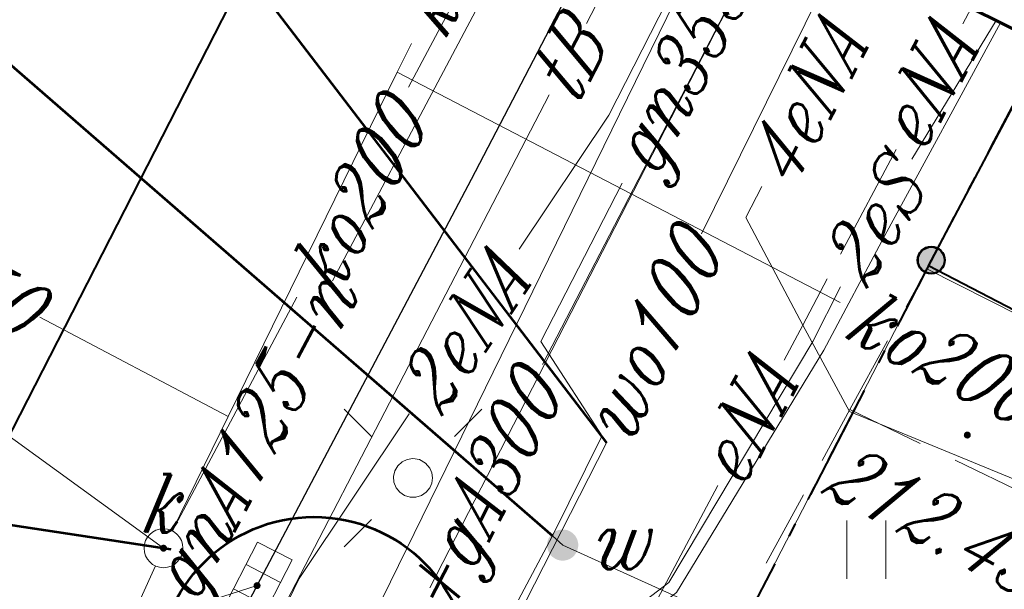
# Model space of a CAD drawing. Header units: millimetres. Extents: x -368 to -158, y 9368 to 9578.
# Tile 35 of 48: x -297 to -284, y 9550 to 9557. Entities that reach past the tile are written whole.
import ezdxf
from ezdxf.enums import TextEntityAlignment as Align

# ---------------------------------------------------------------- set-up
doc = ezdxf.new("R2010")
doc.units = ezdxf.units.MM
for name, pattern in [('Rakowicka 531_1 wstępna wersja$0$DGN Style 5', [7.845798, 3.362485, -4.483313]), ('Rakowicka 531_1 wstępna wersja$0$KTCR02-500', [1.5, 1, -0.5]), ('Rakowicka 531_1 wstępna wersja$0$KTJZ01-500', [2, 1.5, -0.5]), ('Rakowicka 531_1 wstępna wersja$0$PTTU04-500', [1.5, 1, -0.5])]:
    doc.linetypes.add(name, pattern=pattern)
doc.layers.add('-- RAMKA', color=11, linetype='Continuous')
doc.layers.add('Rakowicka 531_1 wstępna wersja$0$-- pomoc', color=6, linetype='Continuous', lineweight=0, plot=False)
for name, color, linetype, lineweight in [('Rakowicka 531_1 wstępna wersja$0$EGBD03', 250, 'Continuous', 0), ('Rakowicka 531_1 wstępna wersja$0$EPGPO_216', 7, 'Continuous', 0), ('Rakowicka 531_1 wstępna wersja$0$EPUPZ_251', 7, 'Continuous', 0), ('Rakowicka 531_1 wstępna wersja$0$GUPISL', 250, 'Continuous', 13), ('Rakowicka 531_1 wstępna wersja$0$KTCR02', 250, 'Continuous', 0), ('Rakowicka 531_1 wstępna wersja$0$KTJZ01', 250, 'Continuous', 0), ('Rakowicka 531_1 wstępna wersja$0$KTKR01', 250, 'Continuous', 0), ('Rakowicka 531_1 wstępna wersja$0$KTOK05_01', 250, 'Continuous', 0), ('Rakowicka 531_1 wstępna wersja$0$KTTR03', 250, 'Continuous', 0), ('Rakowicka 531_1 wstępna wersja$0$PTTU04', 250, 'Continuous', 0), ('Rakowicka 531_1 wstępna wersja$0$SUPE_01', 250, 'Continuous', 0), ('Rakowicka 531_1 wstępna wersja$0$SUPG_01', 250, 'Continuous', 0), ('Rakowicka 531_1 wstępna wersja$0$SUPK_01', 250, 'Continuous', 0), ('Rakowicka 531_1 wstępna wersja$0$SUPT_01', 250, 'Continuous', 0), ('Rakowicka 531_1 wstępna wersja$0$SUPW_01', 250, 'Continuous', 0), ('Rakowicka 531_1 wstępna wersja$0$SUUS05', 250, 'Continuous', 0), ('Rakowicka 531_1 wstępna wersja$0$SUUS15_05_K', 250, 'Continuous', 0), ('Rakowicka 531_1 wstępna wersja$0$SUUS25_W', 250, 'Continuous', 0), ('Rakowicka 531_1 wstępna wersja$0$Warstwa 5', 250, 'Continuous', 0)]:
    doc.layers.add(name, color=color, linetype=linetype, lineweight=lineweight)
doc.layers.add('Rakowicka 531_1 wstępna wersja$0$GEPPGD', color=7, linetype='Continuous', lineweight=13, true_color=0x008000)
doc.layers.add('Rakowicka 531_1 wstępna wersja$0$GUPKSH', color=7, linetype='Continuous', lineweight=0, true_color=0x803300)
doc.styles.add('Rakowicka 531_1 wstępna wersja$0$Style-ITALIC_1250 I 0.20944', font='ITALIC_1250.shx', dxfattribs={"oblique": 12})

# ---------------------------------------------------------------- blocks, each defined once
blk = doc.blocks.new('Rakowicka 531_1 wstępna wersja$0$GUPKSH1')
at = {"layer": 'Rakowicka 531_1 wstępna wersja$0$GUPKSH', "linetype": 'Continuous', "lineweight": 13}
blk.add_hatch(color=36, dxfattribs=at).paths.add_polyline_path([(0, -0.45), (-0.11647, -0.43467), (-0.225, -0.38971), (-0.3182, -0.3182), (-0.38971, -0.225), (-0.43467, -0.11647), (-0.45, 0), (-0.43467, 0.11647), (-0.38971, 0.225), (-0.3182, 0.3182), (-0.225, 0.38971), (-0.11647, 0.43467), (0, 0.45), (0.11647, 0.43467), (0.225, 0.38971), (0.3182, 0.3182), (0.38971, 0.225), (0.43467, 0.11647), (0.45, 0), (0.43467, -0.11647), (0.38971, -0.225), (0.3182, -0.3182), (0.225, -0.38971), (0.11647, -0.43467)])
blk = doc.blocks.new('Rakowicka 531_1 wstępna wersja$0$GUPISL1_10')
at = {"color": 0, "flags": 128}
for points in [[(-8.83883, 8.83883), (-5.3033, 5.3033)], [(8.83883, 8.83883), (5.3033, 5.3033)], [(-8.83883, -8.83883), (-5.3033, -5.3033)], [(8.83883, -8.83883), (5.3033, -5.3033)]]:
    blk.add_lwpolyline(points, dxfattribs=at)
blk.add_lwpolyline([(0, 2.5), (0.85505, 2.34922), (1.60697, 1.9151), (2.16507, 1.25), (2.41482, 0.64705), (2.5, 0), (2.41482, -0.64705), (2.16507, -1.25), (1.70042, -1.83262), (1.0847, -2.25242), (0.3726, -2.47207), (-0.3726, -2.47207), (-1.0847, -2.25242), (-1.70042, -1.83262), (-2.16507, -1.25), (-2.43732, -0.5563), (-2.493, 0.18682), (-2.32718, 0.91335), (-1.95458, 1.55872), (-1.4083, 2.0656), (-0.7369, 2.38893), (0, 2.5)], close=True, dxfattribs=at)
blk = doc.blocks.new('Rakowicka 531_1 wstępna wersja$0$RTPW02')
at = {"layer": 'Rakowicka 531_1 wstępna wersja$0$Warstwa 5', "linetype": 'Continuous', "lineweight": 13}
h = blk.add_hatch(color=250, dxfattribs=at)
edge = h.paths.add_edge_path()
edge.add_arc((0, 0), 0.045, 0, 360)
blk = doc.blocks.new('Rakowicka 531_1 wstępna wersja$0$SUUS25')
at = {"layer": 'Rakowicka 531_1 wstępna wersja$0$SUUS25_W', "linetype": 'Continuous', "lineweight": 13}
h = blk.add_hatch(color=250, dxfattribs=at)
edge = h.paths.add_edge_path()
edge.add_arc((0, 0), 0.2, 0, 360)
blk = doc.blocks.new('Rakowicka 531_1 wstępna wersja$0$PTTU04_01')
at = {"layer": 'Rakowicka 531_1 wstępna wersja$0$PTTU04', "color": 250, "linetype": 'Continuous', "lineweight": 13}
for p, q in [((-0.25, -0.375), (-0.25, 0.375)), ((0.25, -0.375), (0.25, 0.375))]:
    blk.add_line(p, q, dxfattribs=at)
blk = doc.blocks.new('Rakowicka 531_1 wstępna wersja$0$SUUS05')
at = {"layer": 'Rakowicka 531_1 wstępna wersja$0$SUUS05', "color": 250, "linetype": 'Continuous', "lineweight": 13}
for p, q in [((-0.175, -0.25), (-0.175, 0.25)), ((0.175, 0.25), (0.175, -0.25))]:
    blk.add_line(p, q, dxfattribs=at)
at = {"layer": 'Rakowicka 531_1 wstępna wersja$0$SUUS05', "color": 250, "linetype": 'Continuous', "lineweight": 13, "flags": 128}
blk.add_lwpolyline([(-0.5, -0.25), (0.5, -0.25), (0.5, 0.25), (-0.5, 0.25), (-0.5, -0.25)], close=True, dxfattribs=at)
blk = doc.blocks.new('Rakowicka 531_1 wstępna wersja$0$SUUS15_05_K')
at = {"layer": 'Rakowicka 531_1 wstępna wersja$0$SUUS15_05_K', "color": 36, "linetype": 'Continuous', "lineweight": 13}
blk.add_circle((0, 0), 0.25, dxfattribs=at)
blk = doc.blocks.new('Rakowicka 531_1 wstępna wersja')
at = {"layer": 'Rakowicka 531_1 wstępna wersja$0$KTOK05_01', "linetype": 'Continuous', "lineweight": 40}
h = blk.add_hatch(color=250, dxfattribs=at)
edge = h.paths.add_edge_path()
edge.add_arc((7425322.728, 5549124.711), 0.17, 0, 360)
at = {"layer": 'Rakowicka 531_1 wstępna wersja$0$-- pomoc', "color": 2, "linetype": 'Continuous', "lineweight": 53}
blk.add_lwpolyline([(7425303.99, 5549134.962), (7425308.922, 5549134.962), (7425318.56, 5549122.37)], dxfattribs=at)
at = {"layer": 'Rakowicka 531_1 wstępna wersja$0$-- pomoc', "color": 5, "linetype": 'Continuous', "lineweight": 53}
blk.add_lwpolyline([(7425302.82, 5549129.969), (7425307.752, 5549129.969), (7425317.87, 5549121.18)], dxfattribs=at)
at = {"layer": 'Rakowicka 531_1 wstępna wersja$0$-- pomoc', "color": 34, "linetype": 'Continuous', "lineweight": 53}
blk.add_lwpolyline([(7425291.233, 5549123.553), (7425296.165, 5549123.553), (7425312.976, 5549121.006)], dxfattribs=at)
at = {"layer": 'Rakowicka 531_1 wstępna wersja$0$-- pomoc', "color": 200, "linetype": 'Continuous', "lineweight": 53}
blk.add_circle((7425314.81, 5549119.42), 2, dxfattribs=at)
at = {"layer": 'Rakowicka 531_1 wstępna wersja$0$EGBD03', "color": 96, "linetype": 'Continuous', "lineweight": 13, "flags": 128}
for points in [[(7425324.18, 5549127.474), (7425322.67, 5549124.6), (7425313.32, 5549106.49), (7425303.71, 5549087.75), (7425295.44, 5549072.28), (7425282.33, 5549080.89), (7425294.19, 5549103.78), (7425296.9, 5549108.89), (7425302.92, 5549120.41), (7425305.61, 5549125.48), (7425304.7, 5549125.97), (7425309.344, 5549134.875)], [(7425347.013, 5549112.327), (7425346.33, 5549112.65), (7425346.21, 5549112.71), (7425344.1, 5549113.78), (7425322.67, 5549124.6), (7425324.18, 5549127.474)]]:
    blk.add_lwpolyline(points, dxfattribs=at)
blk.add_lwpolyline([(7425322.67, 5549124.6), (7425344.1, 5549113.78), (7425334.47, 5549095.85), (7425313.32, 5549106.49), (7425322.67, 5549124.6)], close=True, dxfattribs=at)
at = {"layer": 'Rakowicka 531_1 wstępna wersja$0$EPGPO_216', "color": 8, "linetype": 'Continuous', "lineweight": 40}
for p, q in [((7425324.18, 5549127.474), (7425323.482, 5549126.146)), ((7425321.866, 5549123.042), (7425321.178, 5549121.709)), ((7425320.719, 5549120.821), (7425320.031, 5549119.488))]:
    blk.add_line(p, q, dxfattribs=at)
at = {"layer": 'Rakowicka 531_1 wstępna wersja$0$EPGPO_216', "color": 8, "linetype": 'Continuous', "lineweight": 40, "flags": 128}
blk.add_lwpolyline([(7425323.017, 5549125.261), (7425322.67, 5549124.6), (7425322.324, 5549123.931)], dxfattribs=at)
at = {"layer": 'Rakowicka 531_1 wstępna wersja$0$EPUPZ_251', "color": 8, "linetype": 'Continuous', "lineweight": 40}
for p, q in [((7425323.529, 5549126.235), (7425323.447, 5549126.08)), ((7425323.285, 5549125.77), (7425323.203, 5549125.615)), ((7425322.37, 5549124.019), (7425322.29, 5549123.864)), ((7425322.129, 5549123.553), (7425322.049, 5549123.397)), ((7425321.866, 5549123.042), (7425321.407, 5549122.154)), ((7425321.223, 5549121.798), (7425321.143, 5549121.643)), ((7425320.983, 5549121.332), (7425320.902, 5549121.176)), ((7425320.719, 5549120.821), (7425320.26, 5549119.932))]:
    blk.add_line(p, q, dxfattribs=at)
at = {"layer": 'Rakowicka 531_1 wstępna wersja$0$EPUPZ_251', "color": 8, "linetype": 'Continuous', "lineweight": 40, "flags": 128}
blk.add_lwpolyline([(7425323.017, 5549125.261), (7425322.67, 5549124.6), (7425322.554, 5549124.375)], dxfattribs=at)
at = {"layer": 'Rakowicka 531_1 wstępna wersja$0$GEPPGD', "color": 250, "linetype": 'Rakowicka 531_1 wstępna wersja$0$DGN Style 5', "lineweight": 70, "flags": 128}
blk.add_lwpolyline([(7425284.958, 5549147.04), (7425252.6, 5549083.92), (7425409.418, 5549006.623), (7425423.137, 5549033.307), (7425330.222, 5549078.944), (7425348.524, 5549115.33), (7425284.958, 5549147.04)], close=True, dxfattribs=at)
at = {"layer": 'Rakowicka 531_1 wstępna wersja$0$KTCR02', "color": 250, "linetype": 'Rakowicka 531_1 wstępna wersja$0$KTCR02-500', "lineweight": 13, "flags": 128}
for points in [[(7425302.84, 5549081.09), (7425301.52, 5549082.03), (7425300.37, 5549082.61), (7425299.43, 5549083.28), (7425298.66, 5549084.15), (7425298.14, 5549085.02), (7425297.8, 5549086.02), (7425297.66, 5549086.96), (7425297.63, 5549087.93), (7425297.72, 5549088.7), (7425297.93, 5549089.59), (7425299.92, 5549093.33), (7425300.12, 5549093.67), (7425300.25, 5549093.89), (7425306.76, 5549106.35), (7425309.1, 5549105.08), (7425310.23, 5549107.29), (7425307.84, 5549108.54), (7425314.08, 5549120.54), (7425316.83, 5549125.75), (7425319.058, 5549130.029)], [(7425324.191, 5549127.469), (7425322.69, 5549124.64)], [(7425321.685, 5549122.799), (7425322.69, 5549124.64), (7425329.45, 5549121.13), (7425343.26, 5549114.21), (7425334.796, 5549096.401), (7425333.663, 5549096.973), (7425335.07, 5549099.71), (7425341.8, 5549113.09), (7425328.55, 5549119.68), (7425328.47, 5549119.52), (7425328.449, 5549119.53)]]:
    blk.add_lwpolyline(points, dxfattribs=at)
at = {"layer": 'Rakowicka 531_1 wstępna wersja$0$KTJZ01', "color": 250, "linetype": 'Rakowicka 531_1 wstępna wersja$0$KTJZ01-500', "lineweight": 13, "flags": 128}
blk.add_lwpolyline([(7425319.058, 5549130.029), (7425316.83, 5549125.75), (7425314.08, 5549120.54), (7425307.84, 5549108.54), (7425306.76, 5549106.35), (7425300.25, 5549093.89), (7425300.12, 5549093.67), (7425299.92, 5549093.33), (7425297.93, 5549089.59), (7425297.72, 5549088.7), (7425297.63, 5549087.93), (7425297.66, 5549086.96), (7425297.8, 5549086.02), (7425298.14, 5549085.02), (7425298.66, 5549084.15), (7425299.43, 5549083.28), (7425300.37, 5549082.61), (7425301.52, 5549082.03), (7425302.84, 5549081.09)], dxfattribs=at)
at = {"layer": 'Rakowicka 531_1 wstępna wersja$0$KTKR01', "color": 250, "linetype": 'Continuous', "lineweight": 30, "flags": 128}
for points in [[(7425314.08, 5549120.54), (7425316.83, 5549125.75), (7425319.058, 5549130.029)], [(7425300.25, 5549093.89), (7425306.76, 5549106.35), (7425307.84, 5549108.54), (7425314.08, 5549120.54)]]:
    blk.add_lwpolyline(points, dxfattribs=at)
at = {"layer": 'Rakowicka 531_1 wstępna wersja$0$KTOK05_01', "color": 250, "linetype": 'Continuous', "lineweight": 40, "flags": 128}
blk.add_lwpolyline([(7425345.99, 5549112.73), (7425343.26, 5549114.21), (7425329.45, 5549121.13), (7425322.69, 5549124.64), (7425324.191, 5549127.469)], dxfattribs=at)
at = {"layer": 'Rakowicka 531_1 wstępna wersja$0$KTOK05_01', "color": 250, "linetype": 'Continuous', "lineweight": 40}
for radius in [0.175, 0.17]:
    blk.add_circle((7425322.728, 5549124.711), radius, dxfattribs=at)
at = {"layer": 'Rakowicka 531_1 wstępna wersja$0$KTTR03', "color": 250, "linetype": 'Continuous', "lineweight": 40, "flags": 128}
blk.add_lwpolyline([(7425315.643, 5549131.733), (7425288.21, 5549078.13), (7425283.522, 5549068.679)], dxfattribs=at)
at = {"layer": 'Rakowicka 531_1 wstępna wersja$0$PTTU04', "color": 250, "linetype": 'Rakowicka 531_1 wstępna wersja$0$PTTU04-500', "lineweight": 13, "flags": 128}
blk.add_lwpolyline([(7425324.191, 5549127.469), (7425322.69, 5549124.64), (7425329.45, 5549121.13), (7425343.26, 5549114.21), (7425346.87, 5549112.18), (7425346.927, 5549112.156)], dxfattribs=at)
blk.add_lwpolyline([(7425321.685, 5549122.799), (7425328.47, 5549119.52), (7425326.59, 5549115.76), (7425325.03, 5549116.66), (7425321.41, 5549118.57), (7425321.48, 5549118.83), (7425319.95, 5549119.62), (7425321.685, 5549122.799)], close=True, dxfattribs=at)
at = {"layer": 'Rakowicka 531_1 wstępna wersja$0$SUPE_01', "color": 1, "linetype": 'Continuous', "lineweight": 13, "flags": 128}
for points in [[(7425314.649, 5549118.364), (7425315.59, 5549120.18), (7425320.147, 5549129.486)], [(7425320.092, 5549129.513), (7425318.59, 5549126.57), (7425317.442, 5549124.853)], [(7425320.751, 5549129.185), (7425318.11, 5549124.04), (7425316.295, 5549120.511)], [(7425323.132, 5549127.739), (7425323.24, 5549127.943)], [(7425309.864, 5549107.068), (7425311.1, 5549109.46), (7425315.21, 5549117.29), (7425316.4, 5549118.06), (7425319.46, 5549120.45), (7425321.35, 5549123.56), (7425322.13, 5549125.03), (7425323.615, 5549127.756)], [(7425323.559, 5549127.784), (7425322.48, 5549126.008)], [(7425321.563, 5549124.789), (7425322.277, 5549126.132)], [(7425321.08, 5549123.88), (7425320.35, 5549125.26), (7425320.556, 5549125.656)], [(7425321.08, 5549123.88), (7425321.394, 5549124.471)], [(7425321.562, 5549124.369), (7425321.21, 5549123.67), (7425319.36, 5549120.58), (7425318.432, 5549119.87)], [(7425320.842, 5549123.432), (7425321.08, 5549123.88)], [(7425337.777, 5549102.984), (7425342.25, 5549112.3), (7425341.88, 5549113.11), (7425328.57, 5549119.94), (7425321.68, 5549122.77), (7425321.08, 5549123.88)], [(7425316.032, 5549122.742), (7425314.62, 5549120.63), (7425307.86, 5549106.7), (7425307.368, 5549105.723)], [(7425317.569, 5549117.271), (7425319.988, 5549121.824)]]:
    blk.add_lwpolyline(points, dxfattribs=at)
at = {"layer": 'Rakowicka 531_1 wstępna wersja$0$SUPG_01', "color": 52, "linetype": 'Continuous', "lineweight": 13, "flags": 128}
for points in [[(7425318.23, 5549130.442), (7425318.05, 5549130.11), (7425315.048, 5549124.447)], [(7425320.753, 5549129.184), (7425317.743, 5549123.375)], [(7425318.765, 5549125.697), (7425317.72, 5549123.67), (7425318.56, 5549122.37), (7425314.989, 5549115.357)]]:
    blk.add_lwpolyline(points, dxfattribs=at)
at = {"layer": 'Rakowicka 531_1 wstępna wersja$0$SUPK_01', "color": 36, "linetype": 'Continuous', "lineweight": 13, "flags": 128}
for points in [[(7425317.964, 5549130.575), (7425316.024, 5549126.928)], [(7425312.99, 5549121.244), (7425313.709, 5549122.707), (7425315.878, 5549127.123), (7425316.059, 5549127.491)], [(7425315.878, 5549127.123), (7425321.561, 5549124.17)], [(7425314.592, 5549124.237), (7425312.997, 5549121.241)], [(7425313.709, 5549122.707), (7425311.294, 5549123.983)], [(7425312.777, 5549120.792), (7425308.25, 5549110.83), (7425307.681, 5549109.692)]]:
    blk.add_lwpolyline(points, dxfattribs=at)
at = {"layer": 'Rakowicka 531_1 wstępna wersja$0$SUPT_01', "color": 30, "linetype": 'Continuous', "lineweight": 13, "flags": 128}
for points in [[(7425318.304, 5549127.747), (7425319.399, 5549129.859)], [(7425316.496, 5549114.642), (7425312.53, 5549116.62), (7425317.828, 5549126.83)]]:
    blk.add_lwpolyline(points, dxfattribs=at)
at = {"layer": 'Rakowicka 531_1 wstępna wersja$0$SUPW_01', "color": 5, "linetype": 'Continuous', "lineweight": 13, "flags": 128}
for points in [[(7425321.609, 5549128.757), (7425319.78, 5549125.051)], [(7425318.501, 5549122.458), (7425317.87, 5549121.18), (7425312.918, 5549111.865)], [(7425317.87, 5549121.18), (7425318, 5549121.06), (7425320.38, 5549119.982)]]:
    blk.add_lwpolyline(points, dxfattribs=at)
at = {"layer": 'Rakowicka 531_1 wstępna wersja$0$SUUS15_05_K', "color": 36, "linetype": 'Continuous', "lineweight": 13, "flags": 128}
for points in [[(7425312.88, 5549121.02), (7425310.441, 5549122.786), (7425307.886, 5549122.786)], [(7425314.08, 5549120.54), (7425311.773, 5549119.804), (7425309.786, 5549119.804)]]:
    blk.add_lwpolyline(points, dxfattribs=at)
at = {"layer": 'Rakowicka 531_1 wstępna wersja$0$GUPISL', "color": 250, "linetype": 'Continuous', "lineweight": 13, "xscale": 0.1, "yscale": 0.1, "zscale": 0.1}
blk.add_blockref('Rakowicka 531_1 wstępna wersja$0$GUPISL1_10', (7425316.08, 5549121.92), dxfattribs=at)
at = {"layer": 'Rakowicka 531_1 wstępna wersja$0$PTTU04', "color": 250, "linetype": 'Continuous', "lineweight": 13}
blk.add_blockref('Rakowicka 531_1 wstępna wersja$0$PTTU04_01', (7425321.894, 5549121.001), dxfattribs=at)
at = {"layer": 'Rakowicka 531_1 wstępna wersja$0$SUUS05', "color": 250, "linetype": 'Continuous', "lineweight": 13, "rotation": 62.66744006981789}
blk.add_blockref('Rakowicka 531_1 wstępna wersja$0$SUUS05', (7425314.08, 5549120.54), dxfattribs=at)
at = {"layer": 'Rakowicka 531_1 wstępna wersja$0$SUUS15_05_K', "color": 36, "linetype": 'Continuous', "lineweight": 13}
blk.add_blockref('Rakowicka 531_1 wstępna wersja$0$SUUS15_05_K', (7425312.88, 5549121.02), dxfattribs=at)
at = {"layer": 'Rakowicka 531_1 wstępna wersja$0$SUUS15_05_K', "color": 36, "linetype": 'Continuous', "lineweight": 13, "xscale": 0.1, "yscale": 0.1, "zscale": 0.1}
for p in [(7425312.88, 5549121.02), (7425314.08, 5549120.54)]:
    blk.add_blockref('Rakowicka 531_1 wstępna wersja$0$GUPKSH1', p, dxfattribs=at)
at = {"layer": 'Rakowicka 531_1 wstępna wersja$0$SUUS25_W', "color": 250, "linetype": 'Continuous', "lineweight": 13, "rotation": 241.8935163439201}
blk.add_blockref('Rakowicka 531_1 wstępna wersja$0$SUUS25', (7425318, 5549121.06), dxfattribs=at)
at = {"layer": 'Rakowicka 531_1 wstępna wersja$0$Warstwa 5', "color": 250, "linetype": 'Continuous', "lineweight": 13}
blk.add_blockref('Rakowicka 531_1 wstępna wersja$0$RTPW02', (7425323.19, 5549122.47), dxfattribs=at)
at = {"layer": 'Rakowicka 531_1 wstępna wersja$0$SUPE_01', "color": 1, "linetype": 'Continuous', "lineweight": 13, "style": 'Rakowicka 531_1 wstępna wersja$0$Style-ITALIC_1250 I 0.20944', "oblique": 12, "width": 0.8}
for s, rotation, p in [('4eNA', 62.558, (7425321.125, 5549126.752)), ('eNA', 62.0022, (7425322.663, 5549126.957)), ('2eS', 58.707, (7425321.992, 5549125.206)), ('2eNA', 56.2432, (7425316.734, 5549123.8)), ('eNA', 62.0185, (7425320.35, 5549122.662))]:
    blk.add_text(s, height=0.75, rotation=rotation, dxfattribs=at).set_placement(p, align=Align.MIDDLE_CENTER)
at = {"layer": 'Rakowicka 531_1 wstępna wersja$0$SUPG_01', "color": 250, "linetype": 'Continuous', "lineweight": 13, "style": 'Rakowicka 531_1 wstępna wersja$0$Style-ITALIC_1250 I 0.20944', "oblique": 12, "width": 0.8}
for s, rotation, p in [('gn355', 62.7303, (7425319.49, 5549127.134)), ('gnA125-n', 62.071, (7425314.012, 5549122.459)), ('+gA300', 62.6085, (7425316.953, 5549121.737))]:
    blk.add_text(s, height=0.75, rotation=rotation, dxfattribs=at).set_placement(p, align=Align.MIDDLE_CENTER)
at = {"layer": 'Rakowicka 531_1 wstępna wersja$0$SUPK_01', "color": 36, "linetype": 'Continuous', "lineweight": 13, "style": 'Rakowicka 531_1 wstępna wersja$0$Style-ITALIC_1250 I 0.20944', "oblique": 12, "width": 0.8}
for s, rotation, p in [('ko300', 63.8399, (7425316.733, 5549128.865)), ('ko200', 61.9826, (7425315.379, 5549125.545)), ('ko150', 332.1611, (7425310.103, 5549124.587)), ('ko200', 332.5502, (7425322.914, 5549123.468))]:
    blk.add_text(s, height=0.75, rotation=rotation, dxfattribs=at).set_placement(p, align=Align.MIDDLE_CENTER)
at = {"layer": 'Rakowicka 531_1 wstępna wersja$0$SUPT_01', "color": 30, "linetype": 'Continuous', "lineweight": 13, "style": 'Rakowicka 531_1 wstępna wersja$0$Style-ITALIC_1250 I 0.20944', "oblique": 12, "width": 0.8}
blk.add_text('tB', height=0.75, rotation=62.5764, dxfattribs=at).set_placement((7425318.066, 5549127.288), align=Align.MIDDLE_CENTER)
at = {"layer": 'Rakowicka 531_1 wstępna wersja$0$SUPW_01', "color": 5, "linetype": 'Continuous', "lineweight": 13, "style": 'Rakowicka 531_1 wstępna wersja$0$Style-ITALIC_1250 I 0.20944', "oblique": 12, "width": 0.8}
blk.add_text('wo100', height=0.75, rotation=63.7331, dxfattribs=at).set_placement((7425319.141, 5549123.754), align=Align.MIDDLE_CENTER)
at = {"layer": 'Rakowicka 531_1 wstępna wersja$0$SUUS15_05_K', "color": 36, "linetype": 'Continuous', "lineweight": 13, "insert": (7425312.588, 5549121.22), "char_height": 0.75, "attachment_point": 7, "rotation": 359.9998, "line_spacing_factor": 0.6, "style": 'Rakowicka 531_1 wstępna wersja$0$Style-ITALIC_1250 I 0.20944'}
blk.add_mtext('\\H1x;\\W0.8;k', dxfattribs=at)
at = {"layer": 'Rakowicka 531_1 wstępna wersja$0$SUUS25_W', "color": 250, "linetype": 'Continuous', "lineweight": 13, "insert": (7425318.366, 5549120.753), "char_height": 0.75, "attachment_point": 7, "rotation": 359.9998, "line_spacing_factor": 0.6, "style": 'Rakowicka 531_1 wstępna wersja$0$Style-ITALIC_1250 I 0.20944'}
blk.add_mtext('\\H1x;\\W0.8;w', dxfattribs=at)
at = {"layer": 'Rakowicka 531_1 wstępna wersja$0$Warstwa 5', "color": 250, "linetype": 'Continuous', "lineweight": 13, "insert": (7425321.294, 5549121.743), "char_height": 0.75, "attachment_point": 7, "rotation": 332.3726, "line_spacing_factor": 0.6, "style": 'Rakowicka 531_1 wstępna wersja$0$Style-ITALIC_1250 I 0.20944'}
blk.add_mtext('\\H1x;\\W0.8;212.43', dxfattribs=at)

msp = doc.modelspace()

# ---------------------------------------------------------------- block references
at = {"layer": '-- RAMKA'}
msp.add_blockref('Rakowicka 531_1 wstępna wersja', (-7425607.631, -5539570.812), dxfattribs=at)

doc.saveas('drawing.dxf')
